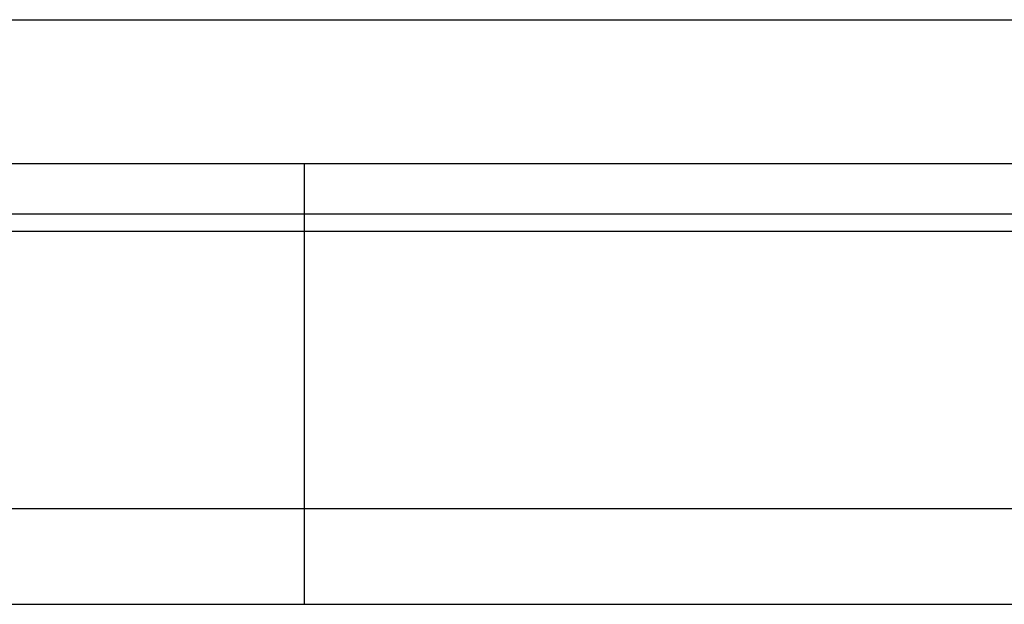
# Model space of a CAD drawing. Header units: millimetres. Extents: x -5 to 272, y 71 to 160.
# Tile 5 of 50: x 185 to 196, y 90 to 96. Entities that reach past the tile are written whole.
import ezdxf
from ezdxf.lldxf.tags import DXFTag

# ---------------------------------------------------------------- set-up
doc = ezdxf.new("R2010")
doc.units = ezdxf.units.MM
doc.header["$LTSCALE"] = 0.15
doc.layers.add('HID', color=2, linetype='DASHED')
doc.layers.add('OUT', color=3, linetype='CONTINUOUS')
tags = doc.linetypes.add('DASHED', pattern=[25.72, 12.86, -12.86]).pattern_tags.tags
tags[6:7] = [DXFTag(74, 4), DXFTag(75, 0), DXFTag(340, '0'), DXFTag(46, 0.0), DXFTag(50, 0.0), DXFTag(44, 0.0), DXFTag(45, 0.0)]
tags[4:5] = [DXFTag(74, 4), DXFTag(75, 0), DXFTag(340, '0'), DXFTag(46, 0.0), DXFTag(50, 0.0), DXFTag(44, 0.0), DXFTag(45, 0.0)]

msp = doc.modelspace()

# ---------------------------------------------------------------- linework, layer by layer
at = {"layer": 'HID', "color": 0}
msp.add_line((188.317, 94.299), (188.317, 89.699), dxfattribs=at)
at = {"layer": 'OUT', "color": 0, "linetype": 'Continuous'}
msp.add_line((182.967, 95.799), (229.667, 95.799), dxfattribs=at)
at = {"layer": 'OUT', "color": 0}
for p, q in [((182.967, 94.299), (229.667, 94.299)), ((140.037, 93.772), (270.317, 93.772)), ((140.032, 93.592), (270.317, 93.592)), ((139.469, 90.699), (270.317, 90.699)), ((105.317, 89.699), (270.317, 89.699))]:
    msp.add_line(p, q, dxfattribs=at)

doc.saveas('drawing.dxf')
